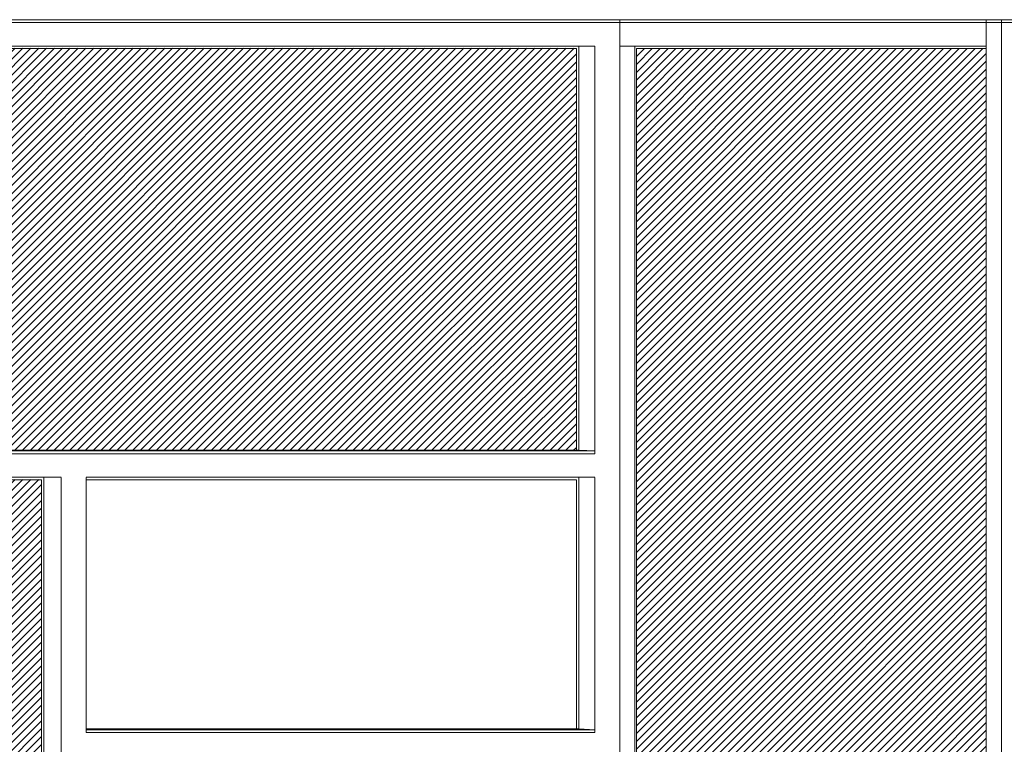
# Model space of a CAD drawing. Header units: millimetres. Extents: x 614675 to 1010864, y -150593 to -87691.
# Tile 51 of 194: x 799028 to 810260, y -123007 to -114740. Entities that reach past the tile are written whole.
import ezdxf

# ---------------------------------------------------------------- set-up
doc = ezdxf.new("R2010")
doc.units = ezdxf.units.MM
doc.header["$LTSCALE"] = 0.05
doc.layers.get('0').update_dxf_attribs({"lineweight": 0})
doc.layers.add('A-20--F1-WALLS', color=5, linetype='Continuous')

msp = doc.modelspace()

# ---------------------------------------------------------------- hatches: boundary and pattern name
at = {"lineweight": 0, "true_color": 0x327662}
h = msp.add_hatch(dxfattribs=at)
h.set_pattern_fill('ANSI31', color=117, scale=20, style=0)
h.set_pattern_definition([(45, (807254.82, -208173.32), (-44.90128, 44.90128), [])])
h.paths.add_polyline_path([(794390, -115065), (794390, -119650), (805378, -119650), (805378, -115065)])
at = {"lineweight": 0, "true_color": 0x0b4151}
h = msp.add_hatch(dxfattribs=at)
h.set_pattern_fill('ANSI31', color=148, scale=20, style=0)
h.set_pattern_definition([(45, (818928.144, -208173.32), (-44.90128, 44.90128), [])])
h.paths.add_polyline_path([(806063, -115074), (806063, -126731), (810052, -126731), (810052, -115070), (806088, -115070)])
at = {"lineweight": 0, "true_color": 0x48a43f}
h = msp.add_hatch(dxfattribs=at)
h.set_pattern_fill('ANSI31', color=95, scale=20, style=0)
h.set_pattern_definition([(45, (807254.82, -213093.29), (-44.90128, 44.90128), [])])
h.paths.add_polyline_path([(794390, -119985), (794390, -132051), (799276, -132051), (799276, -119985)])

# ---------------------------------------------------------------- linework, layer by layer
at = {"layer": 'A-20--F1-WALLS', "lineweight": 5}
for p, q in [((794390, -114740), (815206, -114740)), ((815206, -114772), (794390, -114772)), ((794390, -115040), (805588, -115040)), ((794390, -115070), (805378, -115070)), ((805874, -115040), (810052, -115040)), ((806063, -115070), (810052, -115070)), ((805406, -119650), (794390, -119650)), ((805588, -119660), (794390, -119660)), ((805588, -119692), (794390, -119692)), ((805406, -119650), (805588, -119660)), ((794390, -119960), (799501, -119960)), ((794390, -119990), (799276, -119990)), ((799304, -119990), (799304, -119990)), ((799785, -119960), (805588, -119960)), ((799785, -119990), (805378, -119990)), ((805406, -122831), (799785, -122831)), ((805588, -122841), (799785, -122841)), ((805588, -122873), (799785, -122873)), ((805406, -122831), (805588, -122841))]:
    msp.add_line(p, q, dxfattribs=at)
for points in [[(805873, -114740), (805873, -127060)], [(810052, -114740), (810052, -127041)], [(810226, -114740), (810226, -126760)], [(805378, -115070), (805378, -119650)], [(805406, -115040), (805406, -119650)], [(805588, -115040), (805588, -119692)], [(805874, -115040), (805874, -126760)], [(806046, -115040), (806046, -126731)], [(806063, -115070), (806063, -126731)], [(799276, -119990), (799276, -132051)], [(799304, -119961), (799304, -132051)], [(799501, -119961), (799501, -132092)], [(799785, -119961), (799785, -122873)], [(805378, -119990), (805378, -122831)], [(805406, -119960), (805406, -122831)], [(805588, -119961), (805588, -122873)]]:
    msp.add_lwpolyline(points, dxfattribs=at)

doc.saveas('drawing.dxf')
